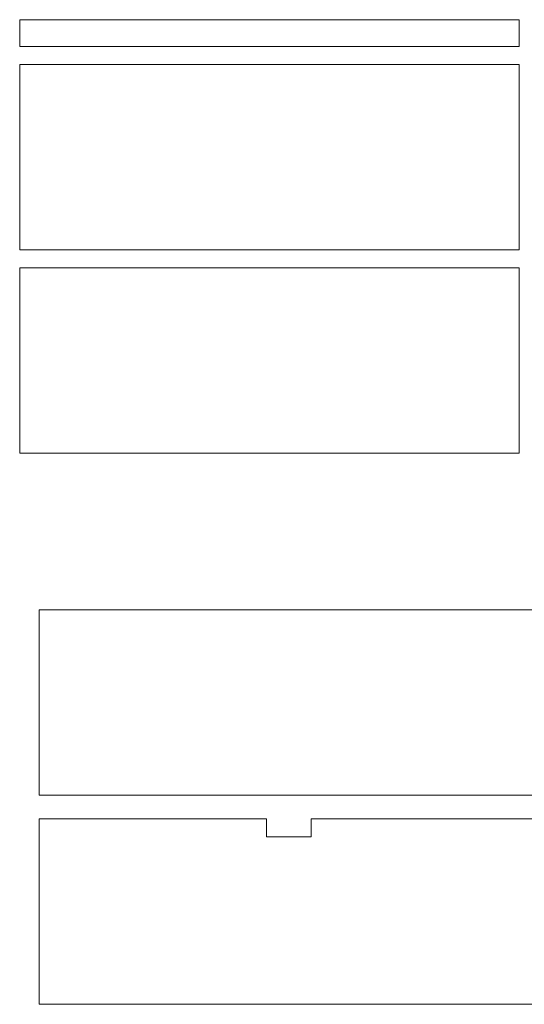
# Model space of a CAD drawing. Header units: millimetres. Extents: x -1146 to 1019, y -763 to 979.
# Tile 80 of 143: x 669 to 782, y -215 to 5. Entities that reach past the tile are written whole.
import ezdxf

# ---------------------------------------------------------------- set-up
doc = ezdxf.new("R2010")
doc.units = ezdxf.units.MM
doc.header["$MEASUREMENT"] = 0
doc.layers.add('Layer 1', color=7, linetype='Continuous')

msp = doc.modelspace()

# ---------------------------------------------------------------- linework, layer by layer
at = {"layer": 'Layer 1', "color": 250, "lineweight": 18}
msp.add_lwpolyline([(669.3087, -1.117), (780.8649, -1.117), (780.8649, 4.883), (669.3087, 4.883), (669.3087, -1.117)], close=True, dxfattribs=at)
for points, knots in [([(669.3087, -5.1175), (669.3087, -5.1175), (780.865, -5.1175), (780.865, -5.1175), (780.865, -5.1175), (780.865, -5.1175), (780.865, -46.5759), (780.865, -46.5759), (780.865, -46.5759), (780.865, -46.5759), (669.3087, -46.5759), (669.3087, -46.5759), (669.3087, -46.5759), (669.3087, -46.5759), (669.3087, -5.1175), (669.3087, -5.1175)], [0, 0, 0, 0, 0.2, 0.2, 0.2, 0.2, 0.4, 0.4, 0.4, 0.4, 0.6, 0.6, 0.6, 0.6, 1, 1, 1, 1]), ([(669.3087, -50.5647), (669.3087, -50.5647), (780.865, -50.5647), (780.865, -50.5647), (780.865, -50.5647), (780.865, -50.5647), (780.865, -92.0231), (780.865, -92.0231), (780.865, -92.0231), (780.865, -92.0231), (669.3087, -92.0231), (669.3087, -92.0231), (669.3087, -92.0231), (669.3087, -92.0231), (669.3087, -50.5647), (669.3087, -50.5647)], [0, 0, 0, 0, 0.2, 0.2, 0.2, 0.2, 0.4, 0.4, 0.4, 0.4, 0.6, 0.6, 0.6, 0.6, 1, 1, 1, 1]), ([(673.6191, -126.9882), (673.6191, -126.9882), (785.1754, -126.9882), (785.1754, -126.9882), (785.1754, -126.9882), (785.1754, -126.9882), (785.1754, -168.4466), (785.1754, -168.4466), (785.1754, -168.4466), (785.1754, -168.4466), (673.6191, -168.4466), (673.6191, -168.4466), (673.6191, -168.4466), (673.6191, -168.4466), (673.6191, -126.9882), (673.6191, -126.9882)], [0, 0, 0, 0, 0.2, 0.2, 0.2, 0.2, 0.4, 0.4, 0.4, 0.4, 0.6, 0.6, 0.6, 0.6, 1, 1, 1, 1]), ([(673.6191, -173.7394), (673.6191, -173.7394), (724.3973, -173.7394), (724.3973, -173.7394), (724.3973, -173.7394), (724.3973, -173.7394), (724.3973, -177.7394), (724.3973, -177.7394), (724.3973, -177.7394), (724.3973, -177.7394), (734.3973, -177.7394), (734.3973, -177.7394), (734.3973, -177.7394), (734.3973, -177.7394), (734.3973, -173.7394), (734.3973, -173.7394), (734.3973, -173.7394), (734.3973, -173.7394), (785.1754, -173.7394), (785.1754, -173.7394), (785.1754, -173.7394), (785.1754, -173.7394), (785.1754, -215.1978), (785.1754, -215.1978), (785.1754, -215.1978), (785.1754, -215.1978), (673.6191, -215.1978), (673.6191, -215.1978), (673.6191, -215.1978), (673.6191, -215.1978), (673.6191, -173.7394), (673.6191, -173.7394)], [0, 0, 0, 0, 0.11111111, 0.11111111, 0.11111111, 0.11111111, 0.22222222, 0.22222222, 0.22222222, 0.22222222, 0.33333333, 0.33333333, 0.33333333, 0.33333333, 0.44444444, 0.44444444, 0.44444444, 0.44444444, 0.55555556, 0.55555556, 0.55555556, 0.55555556, 0.66666667, 0.66666667, 0.66666667, 0.66666667, 0.77777778, 0.77777778, 0.77777778, 0.77777778, 1, 1, 1, 1])]:
    msp.add_open_spline(points, degree=3, knots=knots, dxfattribs=at)

doc.saveas('drawing.dxf')
